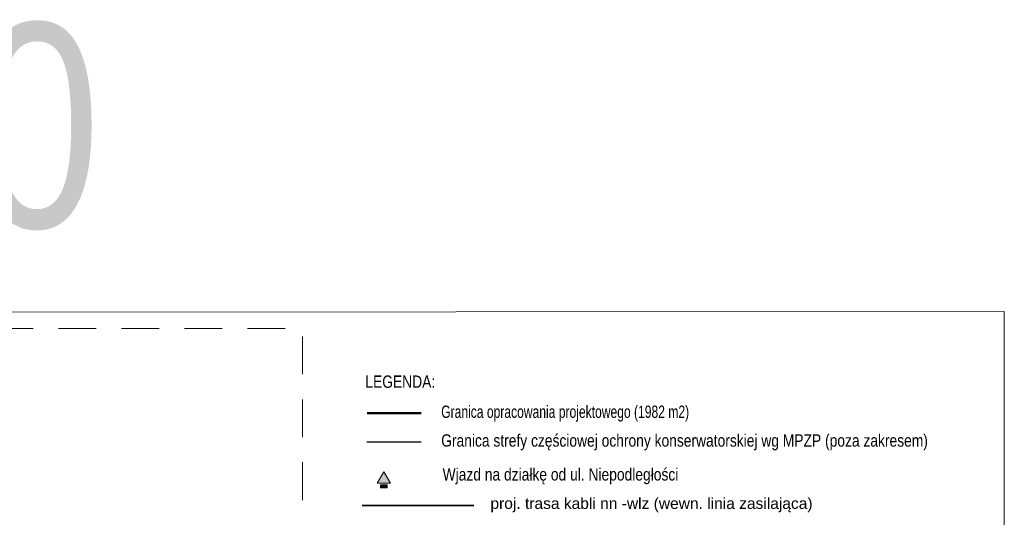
# Model space of a CAD drawing. Header units: metres. Extents: x 7415312 to 7415578, y 5538064 to 5538378.
# Tile 83 of 83: x 7415483 to 7415578, y 5538329 to 5538378. Entities that reach past the tile are written whole.
import ezdxf
from ezdxf.enums import TextEntityAlignment as Align
from ezdxf.lldxf.tags import DXFTag

# ---------------------------------------------------------------- set-up
doc = ezdxf.new("R2010")
doc.units = ezdxf.units.M
doc.header["$MEASUREMENT"] = 0
doc.linetypes.add('342-500', pattern=[1.5, 1, -0.5])
doc.linetypes.add('DGN Style 2', pattern=[6.11813, 3.670878, -2.447252])
for name, color, linetype, lineweight in [('_LL_STREFY', 190, 'FENCELINE1', 30), ('Warstwa 1', 7, 'Continuous', 0), ('Warstwa 57', 7, 'Continuous', 0)]:
    doc.layers.add(name, color=color, linetype=linetype, lineweight=lineweight)
for name, color, linetype, lineweight, true_color in [('_LL_SYMBOLE', 7, 'Continuous', 0, 0xb2ffad), ('LL_LEGENDA', 7, 'Continuous', 13, 0x000000), ('LL_OPISY', 7, 'Continuous', 35, 0x020202), ('Opis', 7, 'Continuous', 9, 0x000000)]:
    doc.layers.add(name, color=color, linetype=linetype, lineweight=lineweight, true_color=true_color)
doc.layers.add('EL-KABEL NN', color=1, linetype='KABEL_NN', true_color=0xff0000)
doc.layers.add('LL_GRANICA', color=250, linetype='342-500')
doc.styles.add('ARIAL', font='arial.ttf')
doc.styles.add('LL_50', font='arial.ttf', dxfattribs={"width": 0.7, "height": 10})
doc.styles.add('OPIS_PIK', font='arial.ttf', dxfattribs={"width": 0.8, "height": 1.2})
doc.styles.get("Standard").update_dxf_attribs({"font": 'Working1250.shx', "width": 0.75})
doc.styles.add('Style-Arial', font='arial.ttf')
doc.linetypes.add('FENCELINE1', pattern='A,0.25,-0.1,[133,ltypeshp.shx,S=0.1,R=0,X=-0.1,Y=0],-0.1,1', length=1.45)
tags = doc.linetypes.add('KABEL_NN', pattern='A,0.5,-0.2,["Nn",Standard,S=0.1,R=0,X=-0.1,Y=-0.05],-0.2', length=0.9).pattern_tags.tags
tags[6] = DXFTag(74, 10)

msp = doc.modelspace()

# ---------------------------------------------------------------- hatches: boundary and pattern name
at = {"layer": '_LL_SYMBOLE', "linetype": 'Continuous', "lineweight": 0}
msp.add_hatch(color=7, dxfattribs=at).paths.add_polyline_path([(7415517.381, 5538332.766), (7415518.021, 5538333.876), (7415518.662, 5538332.766), (7415518.662, 5538332.766)])
h = msp.add_hatch(dxfattribs=at)
h.set_pattern_fill('ANSI31', scale=0.006, angle=90)
h.set_pattern_definition([(135, (7415580.32538116, 5538208.6735231), (-0.000530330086, -0.000530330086), [])])
h.paths.add_polyline_path([(7415517.701, 5538332.616), (7415518.342, 5538332.616), (7415518.342, 5538332.316), (7415517.701, 5538332.316)])

# ---------------------------------------------------------------- linework, layer by layer
at = {"layer": '_LL_STREFY'}
msp.add_lwpolyline([(7415516.393, 5538336.785), (7415521.668, 5538336.785)], dxfattribs=at)
at = {"layer": '_LL_SYMBOLE', "color": 7, "linetype": 'Continuous', "lineweight": 0, "elevation": -267.672}
msp.add_lwpolyline([(7415517.701, 5538332.616), (7415518.342, 5538332.616), (7415518.342, 5538332.316), (7415517.701, 5538332.316), (7415517.701, 5538332.616)], dxfattribs=at)
at = {"layer": 'EL-KABEL NN', "ltscale": 5, "const_width": 0.15}
msp.add_lwpolyline([(7415526.799, 5538330.603), (7415515.922, 5538330.603)], dxfattribs=at)
at = {"layer": 'LL_GRANICA', "color": 201}
msp.add_lwpolyline([(7415516.393, 5538339.579, 0.2, 0.2, 0), (7415521.668, 5538339.579, 0.2, 0.2, 0)], format="xyseb", dxfattribs=at)
at = {"layer": 'LL_LEGENDA', "elevation": 1499.447}
msp.add_lwpolyline([(7415578.263, 5538064.216), (7415578.263, 5538349.47), (7415312.145, 5538349.289), (7415312.145, 5538064.035)], close=True, dxfattribs=at)
at = {"layer": 'Warstwa 57', "color": 7, "linetype": 'DGN Style 2', "lineweight": 0, "flags": 128}
msp.add_lwpolyline([(7415315.133, 5538347.807), (7415510.149, 5538347.807), (7415510.149, 5538067.611), (7415315.133, 5538067.611), (7415315.133, 5538347.807)], close=True, dxfattribs=at)

# ---------------------------------------------------------------- texts
at = {"layer": 'LL_GRANICA', "char_height": 0.9, "attachment_point": 4}
for s, insert, width, style in [('{\\H1.3333x;Granica opracowania projektowego (1982 m2)}', (7415523.6, 5538339.539, 0.02), 40.74373, 'LL_50'), ('{\\H1.3333x;Granica strefy częściowej ochrony konserwatorskiej wg MPZP (poza zakresem)}', (7415523.6, 5538336.745, 0.02), 49.80915, 'OPIS_PIK')]:
    msp.add_mtext(s, dxfattribs=dict(at, insert=insert, width=width, style=style))
at = {"layer": 'LL_OPISY', "style": 'ARIAL'}
msp.add_text('proj. trasa kabli nn -wlz (wewn. linia zasilająca)', height=1.08, rotation=0.00007, dxfattribs=at).set_placement((7415528.378, 5538330.281, -267.672))
at = {"layer": 'Opis', "char_height": 0.9, "attachment_point": 4, "style": 'OPIS_PIK'}
for s, insert, width in [('{\\H1.3333x;LEGENDA:}', (7415516.238, 5538342.634, 0.01), 40.69101), ('\\pxt13;{\\H1.3333x;Wjazd na działkę od ul. Niepodległości }', (7415523.736, 5538333.453), 27.88603)]:
    msp.add_mtext(s, dxfattribs=dict(at, insert=insert, width=width))
at = {"layer": 'Warstwa 1', "color": 7, "linetype": 'Continuous', "lineweight": 13, "style": 'Style-Arial', "width": 0.8}
msp.add_text('DRUK A2 1:500', height=19.84327, dxfattribs=at).set_placement((7415411.642, 5538367.536), align=Align.MIDDLE_CENTER)

# ---------------------------------------------------------------- meshes
at = {"layer": '_LL_SYMBOLE', "color": 7, "linetype": 'Continuous', "lineweight": 0}
mesh = msp.add_polyface(dxfattribs=at)
corners = [(7415518.021, 5538333.876, -267.672), (7415518.662, 5538332.766, -267.672), (7415517.381, 5538332.766, -267.672)]
mesh.append_faces([[corners[k] for k in face] for face in [(2, 0, 1)]], dxfattribs={"color": 7})

doc.saveas('drawing.dxf')
